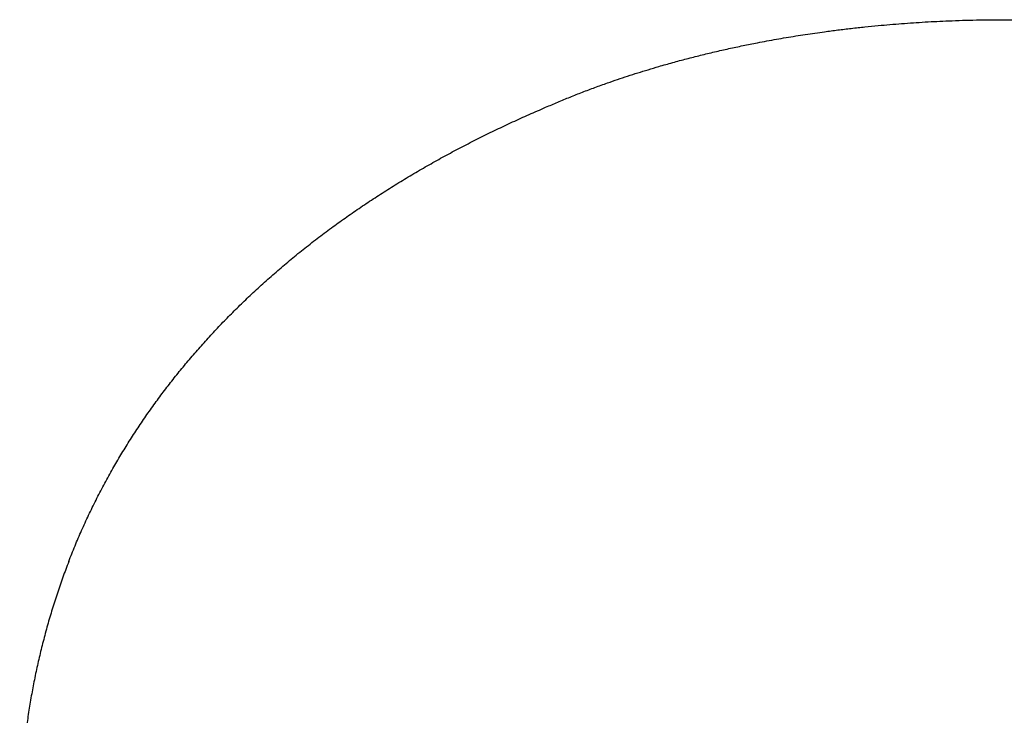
# Model space of a CAD drawing. Header units: millimetres. Extents: x 8 to 869, y 12 to 780.
# Tile 18 of 39: x 367 to 400, y 714 to 738. Entities that reach past the tile are written whole.
import ezdxf

# ---------------------------------------------------------------- set-up
doc = ezdxf.new("R2010")
doc.units = ezdxf.units.MM

msp = doc.modelspace()

# ---------------------------------------------------------------- linework, layer by layer
at = {"color": 7, "linetype": 'Continuous', "lineweight": 30}
for points, knots in [([(384.473, 734.584), (384.611, 734.644), (384.886, 734.763), (385.305, 734.935), (385.728, 735.102), (386.155, 735.263), (386.556, 735.407), (386.929, 735.536), (387.273, 735.651), (387.621, 735.762), (387.976, 735.872), (388.373, 735.99), (388.811, 736.114), (389.285, 736.242), (389.763, 736.364), (390.244, 736.479), (390.728, 736.589), (391.215, 736.693), (391.65, 736.78), (392.031, 736.852), (392.358, 736.911), (392.685, 736.968), (393.014, 737.022), (393.343, 737.073), (393.672, 737.122), (394.044, 737.174), (394.458, 737.228), (394.915, 737.283), (395.373, 737.333), (395.813, 737.377), (396.233, 737.414), (396.634, 737.447), (397.036, 737.475), (397.437, 737.5), (397.839, 737.522), (398.265, 737.541), (398.716, 737.557), (399.191, 737.57), (399.666, 737.577), (400.145, 737.579), (400.627, 737.577), (401.111, 737.569), (401.595, 737.557), (402.078, 737.539), (402.558, 737.517), (403.034, 737.489), (403.508, 737.457), (403.98, 737.421), (404.425, 737.381), (404.842, 737.34), (405.231, 737.298), (405.619, 737.253), (406.006, 737.205), (406.393, 737.153), (406.801, 737.095), (407.231, 737.028), (407.682, 736.954), (408.132, 736.875), (408.533, 736.799), (408.885, 736.73), (409.19, 736.667), (409.493, 736.602), (409.796, 736.535), (410.097, 736.465), (410.397, 736.394), (410.695, 736.319), (411.019, 736.236), (411.366, 736.144), (411.736, 736.04), (412.104, 735.933), (412.464, 735.825), (412.873, 735.696), (413.331, 735.545), (413.839, 735.369), (414.341, 735.184), (414.838, 734.992), (415.329, 734.793), (415.65, 734.654), (415.812, 734.584)], [0, 0, 0, 0, 0.016096, 0.032081, 0.047962, 0.063743, 0.079431, 0.091696, 0.10391, 0.116075, 0.128319, 0.140945, 0.156943, 0.172829, 0.188608, 0.20429, 0.219883, 0.235393, 0.250829, 0.26102, 0.271165, 0.281267, 0.291329, 0.301354, 0.311344, 0.321301, 0.334943, 0.348537, 0.362087, 0.375601, 0.387328, 0.399017, 0.410672, 0.422299, 0.433903, 0.445488, 0.459124, 0.472749, 0.486371, 0.499998, 0.513877, 0.52775, 0.541626, 0.555513, 0.569419, 0.583104, 0.596824, 0.610586, 0.624398, 0.635865, 0.647357, 0.658877, 0.67043, 0.68202, 0.693652, 0.70742, 0.721257, 0.735171, 0.749168, 0.758788, 0.768435, 0.778112, 0.78782, 0.797561, 0.807337, 0.81715, 0.827002, 0.839446, 0.851957, 0.86454, 0.877074, 0.889214, 0.907366, 0.92563, 0.944017, 0.962535, 0.981193, 1, 1, 1, 1]), ([(368.18, 719.064), (368.251, 719.242), (368.392, 719.599), (368.619, 720.126), (368.858, 720.648), (369.11, 721.164), (369.375, 721.675), (369.647, 722.17), (369.926, 722.65), (370.211, 723.115), (370.507, 723.575), (370.812, 724.027), (371.127, 724.472), (371.451, 724.909), (371.785, 725.339), (372.129, 725.763), (372.483, 726.181), (372.844, 726.591), (373.214, 726.992), (373.59, 727.384), (373.977, 727.771), (374.384, 728.163), (374.812, 728.558), (375.261, 728.956), (375.719, 729.345), (376.187, 729.726), (376.665, 730.1), (377.143, 730.458), (377.62, 730.802), (378.096, 731.133), (378.582, 731.457), (379.077, 731.776), (379.583, 732.089), (380.098, 732.396), (380.62, 732.695), (381.149, 732.987), (381.689, 733.273), (382.235, 733.551), (382.788, 733.822), (383.343, 734.084), (383.904, 734.338), (384.284, 734.502), (384.473, 734.584)], [0, 0, 0, 0, 0.025925, 0.051883, 0.077879, 0.10392, 0.130012, 0.15616, 0.180873, 0.205647, 0.230487, 0.255325, 0.279927, 0.304526, 0.329127, 0.353735, 0.378354, 0.402989, 0.427205, 0.451446, 0.475715, 0.500018, 0.526355, 0.552631, 0.578852, 0.605022, 0.631147, 0.657234, 0.681801, 0.706343, 0.730866, 0.75545, 0.780244, 0.804948, 0.829567, 0.854108, 0.878642, 0.903482, 0.927765, 0.951942, 0.976018, 1, 1, 1, 1]), ([(368.18, 719.064), (368.113, 718.884), (367.978, 718.526), (367.79, 717.983), (367.615, 717.436), (367.453, 716.886), (367.305, 716.335), (367.169, 715.784), (367.047, 715.233), (366.938, 714.679), (366.84, 714.121), (366.755, 713.561), (366.683, 712.997), (366.622, 712.43), (366.583, 711.964), (366.558, 711.602), (366.543, 711.344), (366.531, 711.086), (366.52, 710.827), (366.513, 710.567), (366.508, 710.307), (366.504, 709.931), (366.507, 709.438), (366.524, 708.826), (366.555, 708.213), (366.599, 707.598), (366.653, 707.026), (366.714, 706.497), (366.777, 706.011), (366.85, 705.524), (366.931, 705.033), (367.029, 704.494), (367.148, 703.908), (367.29, 703.275), (367.446, 702.642), (367.616, 702.01), (367.8, 701.377), (367.998, 700.745), (368.141, 700.324), (368.213, 700.113)], [0, 0, 0, 0, 0.032232, 0.064317, 0.096263, 0.128078, 0.159767, 0.190777, 0.22168, 0.252484, 0.283196, 0.313823, 0.344373, 0.374853, 0.405269, 0.418907, 0.432535, 0.446153, 0.459761, 0.473362, 0.486954, 0.500539, 0.532186, 0.563724, 0.595163, 0.626511, 0.657778, 0.682295, 0.706771, 0.731212, 0.755709, 0.780477, 0.811997, 0.843447, 0.874837, 0.906177, 0.937477, 0.968748, 1, 1, 1, 1])]:
    msp.add_open_spline(points, degree=3, knots=knots, dxfattribs=at)

doc.saveas('drawing.dxf')
